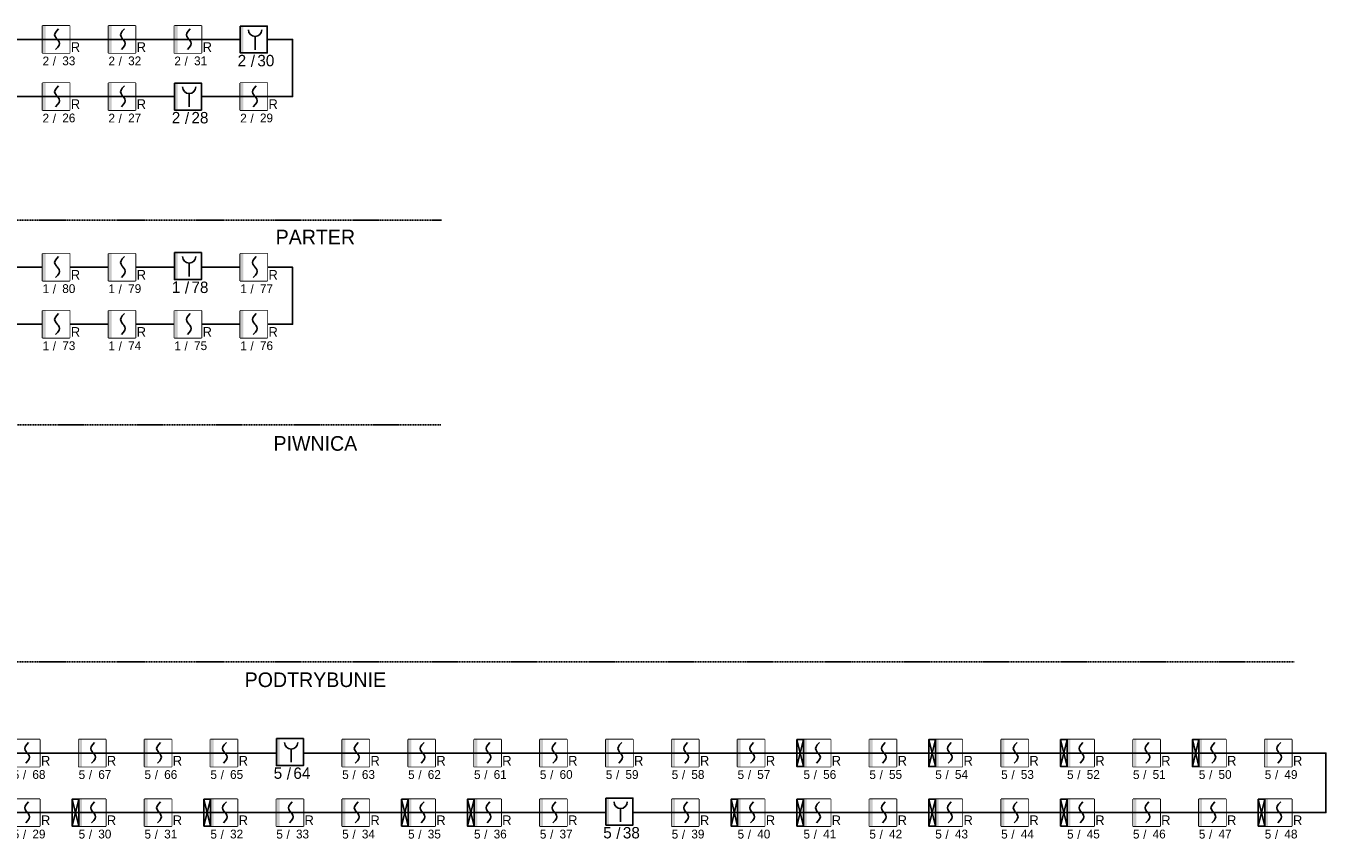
# Model space of a CAD drawing. Header units: millimetres. Extents: x -26513 to 76799, y 0 to 112149.
# Tile 8 of 98: x -5471 to -2511, y 73779 to 75635. Entities that reach past the tile are written whole.
import ezdxf
from ezdxf.enums import TextEntityAlignment as Align

# ---------------------------------------------------------------- set-up
doc = ezdxf.new("R2010")
doc.units = ezdxf.units.MM
doc.header["$LTSCALE"] = 2
doc.set_wipeout_variables(frame=1)
doc.linetypes.add('KRESKOWA', pattern=[19.05, 12.7, -6.35])
doc.layers.add('SIEMENS_czujki', color=1, linetype='Continuous')
doc.layers.add('ssp', color=1, linetype='Continuous')

# ---------------------------------------------------------------- blocks, each defined once
blk = doc.blocks.new('DUO')
at = {"color": 0}
blk.add_wipeout([(0, 61.4), (61.4, 61.4), (61.4, 0), (0, 0)], dxfattribs=at).dxf.layer = 'ssp'
at = {"layer": 'ssp'}
blk.add_lwpolyline([(0, 61.4), (61.4, 61.4), (61.4, 0), (0, 0)], close=True, dxfattribs=at)
blk.add_wipeout([(0, 61.4), (61.4, 61.4), (61.4, 0), (0, 0)]).dxf.layer = 'ssp'
h = blk.add_hatch(color=256, dxfattribs=at)
h.set_gradient(color1=(255, 0, 0), color2=(224, 0, 0), one_color=1, name='INVSPHERICAL')
h.paths.add_polyline_path([(7.2, 30.7), (7.2, 61.4), (0, 61.4), (0, 30.7)])
h.paths.add_polyline_path([(7.2, 0), (7.2, 30.7), (0, 30.7), (0, 0)])
for p, q in [((27.4, 41.5), (28.4, 45.4)), ((28.4, 37.6), (27.4, 41.5)), ((28.4, 45.4), (31.3, 49.9)), ((30.6, 34.3), (28.4, 37.6)), ((31.3, 33.1), (30.6, 34.3)), ((31.3, 49.9), (36.1, 55.2)), ((32.8, 31.4), (31.3, 33.1)), ((32.8, 31.4), (34.4, 29.7)), ((34.4, 29.7), (35.1, 28.6)), ((34.4, 13), (29.5, 7.6)), ((37.3, 17.4), (34.4, 13)), ((35.1, 28.6), (37.3, 25.3)), ((37.3, 25.3), (38.2, 21.3)), ((38.2, 21.3), (37.3, 17.4))]:
    blk.add_line(p, q, dxfattribs=at)
blk.add_text('R', height=22, dxfattribs=at).set_placement((64.1, 2.4))
at = {"layer": 'ssp', "flags": 8}
blk.add_attdef('PETLA', text='', height=20, dxfattribs=at).set_placement((14.7, -8.3), align=Align.TOP_RIGHT)
for tag, p in [('/', (23, -9)), ('ADRES', (44.6, -8))]:
    blk.add_attdef(tag, text='', height=20, dxfattribs=at).set_placement(p, align=Align.TOP_LEFT)
blk = doc.blocks.new('ROP')
blk.add_wipeout([(-15.4, 76.7), (76.7, 76.7), (76.7, -15.4), (-15.4, -15.4)]).dxf.layer = 'ssp'
at = {"layer": 'ssp'}
h = blk.add_hatch(color=256, dxfattribs=at)
h.set_gradient(color1=(255, 0, 0), color2=(224, 0, 0), one_color=1, name='INVSPHERICAL')
h.paths.add_polyline_path([(-4.6, 30.7), (-4.6, 76.7), (-15.4, 76.7), (-15.4, 30.7)])
h.paths.add_polyline_path([(-4.6, -15.4), (-4.6, 30.7), (-15.4, 30.7), (-15.4, -15.4)])
blk.add_line((35, 41), (35, -4.1), dxfattribs=at)
blk.add_lwpolyline([(-15.4, 76.7), (76.7, 76.7), (76.7, -15.4), (-15.4, -15.4)], close=True, dxfattribs=at)
blk.add_arc((35, 63.6), 22.6, 180, 0, dxfattribs=at)
blk.add_text('/', height=39, dxfattribs=at).set_placement((27.4, -42.4), align=Align.MIDDLE)
at = {"layer": 'ssp', "flags": 8}
blk.add_attdef('PETLA', text='', height=39, dxfattribs=at).set_placement((4.5, -21.7), align=Align.TOP_RIGHT)
blk.add_attdef('ADRES', text='', height=39, dxfattribs=at).set_placement((42.6, -22), align=Align.TOP_LEFT)

msp = doc.modelspace()

# ---------------------------------------------------------------- linework, layer by layer
at = {"layer": 'ssp', "color": 0, "linetype": 'KRESKOWA', "ltscale": 0.1}
for p, q in [((-9488.2, 75192.7), (-4525.1, 75192.7)), ((-9355.8, 74726.5), (-4525.1, 74726.5)), ((-9488.2, 74187.1), (-2583.9, 74187.1))]:
    msp.add_line(p, q, dxfattribs=at)
at = {"layer": 'ssp'}
msp.add_lwpolyline([(-6721.2, 74955.8), (-4863.6, 74955.8), (-4863.6, 75085.8), (-9766.7, 75085.8), (-9766.7, 74739.3), (-10267.2, 74739.3)], dxfattribs=at)

# ---------------------------------------------------------------- block references
at = {"layer": 'SIEMENS_czujki'}
ref = msp.add_blockref('DUO', (-5432.7, 75573.8), dxfattribs=at)
ref.add_attrib('PETLA', '2', dxfattribs={"layer": 'ssp', "height": 20}).set_placement((-5418, 75565.5), align=Align.TOP_RIGHT)
ref.add_attrib('ADRES', '33', dxfattribs={"layer": 'ssp', "height": 20}).set_placement((-5388, 75565.8), align=Align.TOP_LEFT)
ref.add_attrib('/', '/', dxfattribs={"layer": 'ssp', "height": 20}).set_placement((-5409.7, 75564.8), align=Align.TOP_LEFT)
ref = msp.add_blockref('DUO', (-5282.7, 75573.8), dxfattribs=at)
ref.add_attrib('PETLA', '2', dxfattribs={"layer": 'ssp', "height": 20}).set_placement((-5268, 75565.5), align=Align.TOP_RIGHT)
ref.add_attrib('ADRES', '32', dxfattribs={"layer": 'ssp', "height": 20}).set_placement((-5238, 75565.8), align=Align.TOP_LEFT)
ref.add_attrib('/', '/', dxfattribs={"layer": 'ssp', "height": 20}).set_placement((-5259.7, 75564.8), align=Align.TOP_LEFT)
ref = msp.add_blockref('DUO', (-5132.7, 75573.8), dxfattribs=at)
ref.add_attrib('PETLA', '2', dxfattribs={"layer": 'ssp', "height": 20}).set_placement((-5118, 75565.5), align=Align.TOP_RIGHT)
ref.add_attrib('ADRES', '31', dxfattribs={"layer": 'ssp', "height": 20}).set_placement((-5088, 75565.8), align=Align.TOP_LEFT)
ref.add_attrib('/', '/', dxfattribs={"layer": 'ssp', "height": 20}).set_placement((-5109.7, 75564.8), align=Align.TOP_LEFT)
ref = msp.add_blockref('DUO', (-5432.7, 75443.8), dxfattribs=at)
ref.add_attrib('PETLA', '2', dxfattribs={"layer": 'ssp', "height": 20}).set_placement((-5418, 75435.5), align=Align.TOP_RIGHT)
ref.add_attrib('ADRES', '26', dxfattribs={"layer": 'ssp', "height": 20}).set_placement((-5388, 75435.8), align=Align.TOP_LEFT)
ref.add_attrib('/', '/', dxfattribs={"layer": 'ssp', "height": 20}).set_placement((-5409.7, 75434.8), align=Align.TOP_LEFT)
ref = msp.add_blockref('DUO', (-5282.7, 75443.8), dxfattribs=at)
ref.add_attrib('PETLA', '2', dxfattribs={"layer": 'ssp', "height": 20}).set_placement((-5268, 75435.5), align=Align.TOP_RIGHT)
ref.add_attrib('ADRES', '27', dxfattribs={"layer": 'ssp', "height": 20}).set_placement((-5238, 75435.8), align=Align.TOP_LEFT)
ref.add_attrib('/', '/', dxfattribs={"layer": 'ssp', "height": 20}).set_placement((-5259.7, 75434.8), align=Align.TOP_LEFT)
ref = msp.add_blockref('DUO', (-4982.7, 75443.8), dxfattribs=at)
ref.add_attrib('PETLA', '2', dxfattribs={"layer": 'ssp', "height": 20}).set_placement((-4968, 75435.5), align=Align.TOP_RIGHT)
ref.add_attrib('ADRES', '29', dxfattribs={"layer": 'ssp', "height": 20}).set_placement((-4938, 75435.8), align=Align.TOP_LEFT)
ref.add_attrib('/', '/', dxfattribs={"layer": 'ssp', "height": 20}).set_placement((-4959.7, 75434.8), align=Align.TOP_LEFT)
ref = msp.add_blockref('DUO', (-5500.6, 73948.5), dxfattribs=at)
ref.add_attrib('PETLA', '5', dxfattribs={"layer": 'ssp', "height": 20}).set_placement((-5485.9, 73940.2), align=Align.TOP_RIGHT)
ref.add_attrib('ADRES', '68', dxfattribs={"layer": 'ssp', "height": 20}).set_placement((-5456, 73940.5), align=Align.TOP_LEFT)
ref.add_attrib('/', '/', dxfattribs={"layer": 'ssp', "height": 20}).set_placement((-5477.6, 73939.5), align=Align.TOP_LEFT)
ref = msp.add_blockref('DUO', (-5350.6, 73948.5), dxfattribs=at)
ref.add_attrib('PETLA', '5', dxfattribs={"layer": 'ssp', "height": 20}).set_placement((-5335.9, 73940.2), align=Align.TOP_RIGHT)
ref.add_attrib('ADRES', '67', dxfattribs={"layer": 'ssp', "height": 20}).set_placement((-5306, 73940.5), align=Align.TOP_LEFT)
ref.add_attrib('/', '/', dxfattribs={"layer": 'ssp', "height": 20}).set_placement((-5327.6, 73939.5), align=Align.TOP_LEFT)
ref = msp.add_blockref('DUO', (-5200.6, 73948.5), dxfattribs=at)
ref.add_attrib('PETLA', '5', dxfattribs={"layer": 'ssp', "height": 20}).set_placement((-5185.9, 73940.2), align=Align.TOP_RIGHT)
ref.add_attrib('ADRES', '66', dxfattribs={"layer": 'ssp', "height": 20}).set_placement((-5156, 73940.5), align=Align.TOP_LEFT)
ref.add_attrib('/', '/', dxfattribs={"layer": 'ssp', "height": 20}).set_placement((-5177.6, 73939.5), align=Align.TOP_LEFT)
ref = msp.add_blockref('DUO', (-5050.6, 73948.5), dxfattribs=at)
ref.add_attrib('PETLA', '5', dxfattribs={"layer": 'ssp', "height": 20}).set_placement((-5035.9, 73940.2), align=Align.TOP_RIGHT)
ref.add_attrib('ADRES', '65', dxfattribs={"layer": 'ssp', "height": 20}).set_placement((-5006, 73940.5), align=Align.TOP_LEFT)
ref.add_attrib('/', '/', dxfattribs={"layer": 'ssp', "height": 20}).set_placement((-5027.6, 73939.5), align=Align.TOP_LEFT)
ref = msp.add_blockref('DUO', (-4750.6, 73948.5), dxfattribs=at)
ref.add_attrib('PETLA', '5', dxfattribs={"layer": 'ssp', "height": 20}).set_placement((-4735.9, 73940.2), align=Align.TOP_RIGHT)
ref.add_attrib('ADRES', '63', dxfattribs={"layer": 'ssp', "height": 20}).set_placement((-4706, 73940.5), align=Align.TOP_LEFT)
ref.add_attrib('/', '/', dxfattribs={"layer": 'ssp', "height": 20}).set_placement((-4727.6, 73939.5), align=Align.TOP_LEFT)
ref = msp.add_blockref('DUO', (-4600.6, 73948.5), dxfattribs=at)
ref.add_attrib('PETLA', '5', dxfattribs={"layer": 'ssp', "height": 20}).set_placement((-4585.9, 73940.2), align=Align.TOP_RIGHT)
ref.add_attrib('ADRES', '62', dxfattribs={"layer": 'ssp', "height": 20}).set_placement((-4556, 73940.5), align=Align.TOP_LEFT)
ref.add_attrib('/', '/', dxfattribs={"layer": 'ssp', "height": 20}).set_placement((-4577.6, 73939.5), align=Align.TOP_LEFT)
ref = msp.add_blockref('DUO', (-4450.6, 73948.5), dxfattribs=at)
ref.add_attrib('PETLA', '5', dxfattribs={"layer": 'ssp', "height": 20}).set_placement((-4435.9, 73940.2), align=Align.TOP_RIGHT)
ref.add_attrib('ADRES', '61', dxfattribs={"layer": 'ssp', "height": 20}).set_placement((-4406, 73940.5), align=Align.TOP_LEFT)
ref.add_attrib('/', '/', dxfattribs={"layer": 'ssp', "height": 20}).set_placement((-4427.6, 73939.5), align=Align.TOP_LEFT)
ref = msp.add_blockref('DUO', (-4300.6, 73948.5), dxfattribs=at)
ref.add_attrib('PETLA', '5', dxfattribs={"layer": 'ssp', "height": 20}).set_placement((-4285.9, 73940.2), align=Align.TOP_RIGHT)
ref.add_attrib('ADRES', '60', dxfattribs={"layer": 'ssp', "height": 20}).set_placement((-4256, 73940.5), align=Align.TOP_LEFT)
ref.add_attrib('/', '/', dxfattribs={"layer": 'ssp', "height": 20}).set_placement((-4277.6, 73939.5), align=Align.TOP_LEFT)
ref = msp.add_blockref('DUO', (-4150.6, 73948.5), dxfattribs=at)
ref.add_attrib('PETLA', '5', dxfattribs={"layer": 'ssp', "height": 20}).set_placement((-4135.9, 73940.2), align=Align.TOP_RIGHT)
ref.add_attrib('ADRES', '59', dxfattribs={"layer": 'ssp', "height": 20}).set_placement((-4106, 73940.5), align=Align.TOP_LEFT)
ref.add_attrib('/', '/', dxfattribs={"layer": 'ssp', "height": 20}).set_placement((-4127.6, 73939.5), align=Align.TOP_LEFT)
ref = msp.add_blockref('DUO', (-4000.6, 73948.5), dxfattribs=at)
ref.add_attrib('PETLA', '5', dxfattribs={"layer": 'ssp', "height": 20}).set_placement((-3985.9, 73940.2), align=Align.TOP_RIGHT)
ref.add_attrib('ADRES', '58', dxfattribs={"layer": 'ssp', "height": 20}).set_placement((-3956, 73940.5), align=Align.TOP_LEFT)
ref.add_attrib('/', '/', dxfattribs={"layer": 'ssp', "height": 20}).set_placement((-3977.6, 73939.5), align=Align.TOP_LEFT)
ref = msp.add_blockref('DUO', (-3850.6, 73948.5), dxfattribs=at)
ref.add_attrib('PETLA', '5', dxfattribs={"layer": 'ssp', "height": 20}).set_placement((-3835.9, 73940.2), align=Align.TOP_RIGHT)
ref.add_attrib('ADRES', '57', dxfattribs={"layer": 'ssp', "height": 20}).set_placement((-3806, 73940.5), align=Align.TOP_LEFT)
ref.add_attrib('/', '/', dxfattribs={"layer": 'ssp', "height": 20}).set_placement((-3827.6, 73939.5), align=Align.TOP_LEFT)
ref = msp.add_blockref('DUO', (-3700.6, 73948.5), dxfattribs=at)
ref.add_attrib('PETLA', '5', dxfattribs={"layer": 'ssp', "height": 20}).set_placement((-3685.9, 73940.2), align=Align.TOP_RIGHT)
ref.add_attrib('ADRES', '56', dxfattribs={"layer": 'ssp', "height": 20}).set_placement((-3656, 73940.5), align=Align.TOP_LEFT)
ref.add_attrib('/', '/', dxfattribs={"layer": 'ssp', "height": 20}).set_placement((-3677.6, 73939.5), align=Align.TOP_LEFT)
ref = msp.add_blockref('DUO', (-3550.6, 73948.5), dxfattribs=at)
ref.add_attrib('PETLA', '5', dxfattribs={"layer": 'ssp', "height": 20}).set_placement((-3535.9, 73940.2), align=Align.TOP_RIGHT)
ref.add_attrib('ADRES', '55', dxfattribs={"layer": 'ssp', "height": 20}).set_placement((-3506, 73940.5), align=Align.TOP_LEFT)
ref.add_attrib('/', '/', dxfattribs={"layer": 'ssp', "height": 20}).set_placement((-3527.6, 73939.5), align=Align.TOP_LEFT)
ref = msp.add_blockref('DUO', (-3400.6, 73948.5), dxfattribs=at)
ref.add_attrib('PETLA', '5', dxfattribs={"layer": 'ssp', "height": 20}).set_placement((-3385.9, 73940.2), align=Align.TOP_RIGHT)
ref.add_attrib('ADRES', '54', dxfattribs={"layer": 'ssp', "height": 20}).set_placement((-3356, 73940.5), align=Align.TOP_LEFT)
ref.add_attrib('/', '/', dxfattribs={"layer": 'ssp', "height": 20}).set_placement((-3377.6, 73939.5), align=Align.TOP_LEFT)
ref = msp.add_blockref('DUO', (-3250.6, 73948.5), dxfattribs=at)
ref.add_attrib('PETLA', '5', dxfattribs={"layer": 'ssp', "height": 20}).set_placement((-3235.9, 73940.2), align=Align.TOP_RIGHT)
ref.add_attrib('ADRES', '53', dxfattribs={"layer": 'ssp', "height": 20}).set_placement((-3206, 73940.5), align=Align.TOP_LEFT)
ref.add_attrib('/', '/', dxfattribs={"layer": 'ssp', "height": 20}).set_placement((-3227.6, 73939.5), align=Align.TOP_LEFT)
ref = msp.add_blockref('DUO', (-3100.6, 73948.5), dxfattribs=at)
ref.add_attrib('PETLA', '5', dxfattribs={"layer": 'ssp', "height": 20}).set_placement((-3085.9, 73940.2), align=Align.TOP_RIGHT)
ref.add_attrib('ADRES', '52', dxfattribs={"layer": 'ssp', "height": 20}).set_placement((-3056, 73940.5), align=Align.TOP_LEFT)
ref.add_attrib('/', '/', dxfattribs={"layer": 'ssp', "height": 20}).set_placement((-3077.6, 73939.5), align=Align.TOP_LEFT)
ref = msp.add_blockref('DUO', (-2950.6, 73948.5), dxfattribs=at)
ref.add_attrib('PETLA', '5', dxfattribs={"layer": 'ssp', "height": 20}).set_placement((-2935.9, 73940.2), align=Align.TOP_RIGHT)
ref.add_attrib('ADRES', '51', dxfattribs={"layer": 'ssp', "height": 20}).set_placement((-2906, 73940.5), align=Align.TOP_LEFT)
ref.add_attrib('/', '/', dxfattribs={"layer": 'ssp', "height": 20}).set_placement((-2927.6, 73939.5), align=Align.TOP_LEFT)
ref = msp.add_blockref('DUO', (-2800.6, 73948.5), dxfattribs=at)
ref.add_attrib('PETLA', '5', dxfattribs={"layer": 'ssp', "height": 20}).set_placement((-2785.9, 73940.2), align=Align.TOP_RIGHT)
ref.add_attrib('ADRES', '50', dxfattribs={"layer": 'ssp', "height": 20}).set_placement((-2756, 73940.5), align=Align.TOP_LEFT)
ref.add_attrib('/', '/', dxfattribs={"layer": 'ssp', "height": 20}).set_placement((-2777.6, 73939.5), align=Align.TOP_LEFT)
ref = msp.add_blockref('DUO', (-2650.6, 73948.5), dxfattribs=at)
ref.add_attrib('PETLA', '5', dxfattribs={"layer": 'ssp', "height": 20}).set_placement((-2635.9, 73940.2), align=Align.TOP_RIGHT)
ref.add_attrib('ADRES', '49', dxfattribs={"layer": 'ssp', "height": 20}).set_placement((-2606, 73940.5), align=Align.TOP_LEFT)
ref.add_attrib('/', '/', dxfattribs={"layer": 'ssp', "height": 20}).set_placement((-2627.6, 73939.5), align=Align.TOP_LEFT)
ref = msp.add_blockref('DUO', (-5500.6, 73812.9), dxfattribs=at)
ref.add_attrib('PETLA', '5', dxfattribs={"layer": 'ssp', "height": 20}).set_placement((-5485.9, 73804.6), align=Align.TOP_RIGHT)
ref.add_attrib('ADRES', '29', dxfattribs={"layer": 'ssp', "height": 20}).set_placement((-5456, 73804.9), align=Align.TOP_LEFT)
ref.add_attrib('/', '/', dxfattribs={"layer": 'ssp', "height": 20}).set_placement((-5477.6, 73803.9), align=Align.TOP_LEFT)
ref = msp.add_blockref('DUO', (-5350.6, 73812.9), dxfattribs=at)
ref.add_attrib('PETLA', '5', dxfattribs={"layer": 'ssp', "height": 20}).set_placement((-5335.9, 73804.6), align=Align.TOP_RIGHT)
ref.add_attrib('ADRES', '30', dxfattribs={"layer": 'ssp', "height": 20}).set_placement((-5306, 73804.9), align=Align.TOP_LEFT)
ref.add_attrib('/', '/', dxfattribs={"layer": 'ssp', "height": 20}).set_placement((-5327.6, 73803.9), align=Align.TOP_LEFT)
ref = msp.add_blockref('DUO', (-5200.6, 73812.9), dxfattribs=at)
ref.add_attrib('PETLA', '5', dxfattribs={"layer": 'ssp', "height": 20}).set_placement((-5185.9, 73804.6), align=Align.TOP_RIGHT)
ref.add_attrib('ADRES', '31', dxfattribs={"layer": 'ssp', "height": 20}).set_placement((-5156, 73804.9), align=Align.TOP_LEFT)
ref.add_attrib('/', '/', dxfattribs={"layer": 'ssp', "height": 20}).set_placement((-5177.6, 73803.9), align=Align.TOP_LEFT)
ref = msp.add_blockref('DUO', (-5050.6, 73812.9), dxfattribs=at)
ref.add_attrib('PETLA', '5', dxfattribs={"layer": 'ssp', "height": 20}).set_placement((-5035.9, 73804.6), align=Align.TOP_RIGHT)
ref.add_attrib('ADRES', '32', dxfattribs={"layer": 'ssp', "height": 20}).set_placement((-5006, 73804.9), align=Align.TOP_LEFT)
ref.add_attrib('/', '/', dxfattribs={"layer": 'ssp', "height": 20}).set_placement((-5027.6, 73803.9), align=Align.TOP_LEFT)
ref = msp.add_blockref('DUO', (-4900.6, 73812.9), dxfattribs=at)
ref.add_attrib('PETLA', '5', dxfattribs={"layer": 'ssp', "height": 20}).set_placement((-4885.9, 73804.6), align=Align.TOP_RIGHT)
ref.add_attrib('ADRES', '33', dxfattribs={"layer": 'ssp', "height": 20}).set_placement((-4856, 73804.9), align=Align.TOP_LEFT)
ref.add_attrib('/', '/', dxfattribs={"layer": 'ssp', "height": 20}).set_placement((-4877.6, 73803.9), align=Align.TOP_LEFT)
ref = msp.add_blockref('DUO', (-4750.6, 73812.9), dxfattribs=at)
ref.add_attrib('PETLA', '5', dxfattribs={"layer": 'ssp', "height": 20}).set_placement((-4735.9, 73804.6), align=Align.TOP_RIGHT)
ref.add_attrib('ADRES', '34', dxfattribs={"layer": 'ssp', "height": 20}).set_placement((-4706, 73804.9), align=Align.TOP_LEFT)
ref.add_attrib('/', '/', dxfattribs={"layer": 'ssp', "height": 20}).set_placement((-4727.6, 73803.9), align=Align.TOP_LEFT)
ref = msp.add_blockref('DUO', (-4600.6, 73812.9), dxfattribs=at)
ref.add_attrib('PETLA', '5', dxfattribs={"layer": 'ssp', "height": 20}).set_placement((-4585.9, 73804.6), align=Align.TOP_RIGHT)
ref.add_attrib('ADRES', '35', dxfattribs={"layer": 'ssp', "height": 20}).set_placement((-4556, 73804.9), align=Align.TOP_LEFT)
ref.add_attrib('/', '/', dxfattribs={"layer": 'ssp', "height": 20}).set_placement((-4577.6, 73803.9), align=Align.TOP_LEFT)
ref = msp.add_blockref('DUO', (-4450.6, 73812.9), dxfattribs=at)
ref.add_attrib('PETLA', '5', dxfattribs={"layer": 'ssp', "height": 20}).set_placement((-4435.9, 73804.6), align=Align.TOP_RIGHT)
ref.add_attrib('ADRES', '36', dxfattribs={"layer": 'ssp', "height": 20}).set_placement((-4406, 73804.9), align=Align.TOP_LEFT)
ref.add_attrib('/', '/', dxfattribs={"layer": 'ssp', "height": 20}).set_placement((-4427.6, 73803.9), align=Align.TOP_LEFT)
ref = msp.add_blockref('DUO', (-4300.6, 73812.9), dxfattribs=at)
ref.add_attrib('PETLA', '5', dxfattribs={"layer": 'ssp', "height": 20}).set_placement((-4285.9, 73804.6), align=Align.TOP_RIGHT)
ref.add_attrib('ADRES', '37', dxfattribs={"layer": 'ssp', "height": 20}).set_placement((-4256, 73804.9), align=Align.TOP_LEFT)
ref.add_attrib('/', '/', dxfattribs={"layer": 'ssp', "height": 20}).set_placement((-4277.6, 73803.9), align=Align.TOP_LEFT)
ref = msp.add_blockref('DUO', (-4000.6, 73812.9), dxfattribs=at)
ref.add_attrib('PETLA', '5', dxfattribs={"layer": 'ssp', "height": 20}).set_placement((-3985.9, 73804.6), align=Align.TOP_RIGHT)
ref.add_attrib('ADRES', '39', dxfattribs={"layer": 'ssp', "height": 20}).set_placement((-3956, 73804.9), align=Align.TOP_LEFT)
ref.add_attrib('/', '/', dxfattribs={"layer": 'ssp', "height": 20}).set_placement((-3977.6, 73803.9), align=Align.TOP_LEFT)
ref = msp.add_blockref('DUO', (-3850.6, 73812.9), dxfattribs=at)
ref.add_attrib('PETLA', '5', dxfattribs={"layer": 'ssp', "height": 20}).set_placement((-3835.9, 73804.6), align=Align.TOP_RIGHT)
ref.add_attrib('ADRES', '40', dxfattribs={"layer": 'ssp', "height": 20}).set_placement((-3806, 73804.9), align=Align.TOP_LEFT)
ref.add_attrib('/', '/', dxfattribs={"layer": 'ssp', "height": 20}).set_placement((-3827.6, 73803.9), align=Align.TOP_LEFT)
ref = msp.add_blockref('DUO', (-3700.6, 73812.9), dxfattribs=at)
ref.add_attrib('PETLA', '5', dxfattribs={"layer": 'ssp', "height": 20}).set_placement((-3685.9, 73804.6), align=Align.TOP_RIGHT)
ref.add_attrib('ADRES', '41', dxfattribs={"layer": 'ssp', "height": 20}).set_placement((-3656, 73804.9), align=Align.TOP_LEFT)
ref.add_attrib('/', '/', dxfattribs={"layer": 'ssp', "height": 20}).set_placement((-3677.6, 73803.9), align=Align.TOP_LEFT)
ref = msp.add_blockref('DUO', (-3550.6, 73812.9), dxfattribs=at)
ref.add_attrib('PETLA', '5', dxfattribs={"layer": 'ssp', "height": 20}).set_placement((-3535.9, 73804.6), align=Align.TOP_RIGHT)
ref.add_attrib('ADRES', '42', dxfattribs={"layer": 'ssp', "height": 20}).set_placement((-3506, 73804.9), align=Align.TOP_LEFT)
ref.add_attrib('/', '/', dxfattribs={"layer": 'ssp', "height": 20}).set_placement((-3527.6, 73803.9), align=Align.TOP_LEFT)
ref = msp.add_blockref('DUO', (-3400.6, 73812.9), dxfattribs=at)
ref.add_attrib('PETLA', '5', dxfattribs={"layer": 'ssp', "height": 20}).set_placement((-3385.9, 73804.6), align=Align.TOP_RIGHT)
ref.add_attrib('ADRES', '43', dxfattribs={"layer": 'ssp', "height": 20}).set_placement((-3356, 73804.9), align=Align.TOP_LEFT)
ref.add_attrib('/', '/', dxfattribs={"layer": 'ssp', "height": 20}).set_placement((-3377.6, 73803.9), align=Align.TOP_LEFT)
ref = msp.add_blockref('DUO', (-3250.6, 73812.9), dxfattribs=at)
ref.add_attrib('PETLA', '5', dxfattribs={"layer": 'ssp', "height": 20}).set_placement((-3235.9, 73804.6), align=Align.TOP_RIGHT)
ref.add_attrib('ADRES', '44', dxfattribs={"layer": 'ssp', "height": 20}).set_placement((-3206, 73804.9), align=Align.TOP_LEFT)
ref.add_attrib('/', '/', dxfattribs={"layer": 'ssp', "height": 20}).set_placement((-3227.6, 73803.9), align=Align.TOP_LEFT)
ref = msp.add_blockref('DUO', (-3100.6, 73812.9), dxfattribs=at)
ref.add_attrib('PETLA', '5', dxfattribs={"layer": 'ssp', "height": 20}).set_placement((-3085.9, 73804.6), align=Align.TOP_RIGHT)
ref.add_attrib('ADRES', '45', dxfattribs={"layer": 'ssp', "height": 20}).set_placement((-3056, 73804.9), align=Align.TOP_LEFT)
ref.add_attrib('/', '/', dxfattribs={"layer": 'ssp', "height": 20}).set_placement((-3077.6, 73803.9), align=Align.TOP_LEFT)
ref = msp.add_blockref('DUO', (-2950.6, 73812.9), dxfattribs=at)
ref.add_attrib('PETLA', '5', dxfattribs={"layer": 'ssp', "height": 20}).set_placement((-2935.9, 73804.6), align=Align.TOP_RIGHT)
ref.add_attrib('ADRES', '46', dxfattribs={"layer": 'ssp', "height": 20}).set_placement((-2906, 73804.9), align=Align.TOP_LEFT)
ref.add_attrib('/', '/', dxfattribs={"layer": 'ssp', "height": 20}).set_placement((-2927.6, 73803.9), align=Align.TOP_LEFT)
ref = msp.add_blockref('DUO', (-2800.6, 73812.9), dxfattribs=at)
ref.add_attrib('PETLA', '5', dxfattribs={"layer": 'ssp', "height": 20}).set_placement((-2785.9, 73804.6), align=Align.TOP_RIGHT)
ref.add_attrib('ADRES', '47', dxfattribs={"layer": 'ssp', "height": 20}).set_placement((-2756, 73804.9), align=Align.TOP_LEFT)
ref.add_attrib('/', '/', dxfattribs={"layer": 'ssp', "height": 20}).set_placement((-2777.6, 73803.9), align=Align.TOP_LEFT)
ref = msp.add_blockref('DUO', (-2650.6, 73812.9), dxfattribs=at)
ref.add_attrib('PETLA', '5', dxfattribs={"layer": 'ssp', "height": 20}).set_placement((-2635.9, 73804.6), align=Align.TOP_RIGHT)
ref.add_attrib('ADRES', '48', dxfattribs={"layer": 'ssp', "height": 20}).set_placement((-2606, 73804.9), align=Align.TOP_LEFT)
ref.add_attrib('/', '/', dxfattribs={"layer": 'ssp', "height": 20}).set_placement((-2627.6, 73803.9), align=Align.TOP_LEFT)

# ---------------------------------------------------------------- texts
at = {"layer": 'ssp', "color": 0, "char_height": 33.324, "attachment_point": 1}
for s, insert in [('\\pxqc;PARTER', (-4838.6, 75171.3)), ('\\pxqc;PIWNICA', (-4838.6, 74701.2)), ('\\pxqc;PODTRYBUNIE', (-4838.6, 74163))]:
    msp.add_mtext_dynamic_manual_height_columns(s, width=53.483, gutter_width=11.7, heights=[0], dxfattribs=dict(at, insert=insert))

# ---------------------------------------------------------------- next in the draw order: linework, layer by layer
at = {"layer": 'ssp'}
for p, q in [((-3715.6, 73948.5), (-3700.6, 74009.9)), ((-3715.6, 74009.9), (-3700.6, 73948.5)), ((-3415.6, 73948.5), (-3400.6, 74009.9)), ((-3415.6, 74009.9), (-3400.6, 73948.5)), ((-3115.6, 73948.5), (-3100.6, 74009.9)), ((-3115.6, 74009.9), (-3100.6, 73948.5)), ((-2815.6, 73948.5), (-2800.6, 74009.9)), ((-2815.6, 74009.9), (-2800.6, 73948.5)), ((-5365.6, 73812.9), (-5350.6, 73874.3)), ((-5365.6, 73874.3), (-5350.6, 73812.9)), ((-5065.6, 73812.9), (-5050.6, 73874.3)), ((-5065.6, 73874.3), (-5050.6, 73812.9)), ((-4615.6, 73812.9), (-4600.6, 73874.3)), ((-4615.6, 73874.3), (-4600.6, 73812.9)), ((-4465.6, 73812.9), (-4450.6, 73874.3)), ((-4465.6, 73874.3), (-4450.6, 73812.9)), ((-3865.6, 73812.9), (-3850.6, 73874.3)), ((-3865.6, 73874.3), (-3850.6, 73812.9)), ((-3715.6, 73812.9), (-3700.6, 73874.3)), ((-3715.6, 73874.3), (-3700.6, 73812.9)), ((-3415.6, 73812.9), (-3400.6, 73874.3)), ((-3415.6, 73874.3), (-3400.6, 73812.9)), ((-3115.6, 73812.9), (-3100.6, 73874.3)), ((-3115.6, 73874.3), (-3100.6, 73812.9)), ((-2665.6, 73812.9), (-2650.6, 73874.3)), ((-2665.6, 73874.3), (-2650.6, 73812.9))]:
    msp.add_line(p, q, dxfattribs=at)
for points in [[(-3700.6, 74009.9), (-3700.6, 73948.5), (-3715.6, 73948.5), (-3715.6, 74009.9)], [(-3400.6, 74009.9), (-3400.6, 73948.5), (-3415.6, 73948.5), (-3415.6, 74009.9)], [(-3100.6, 74009.9), (-3100.6, 73948.5), (-3115.6, 73948.5), (-3115.6, 74009.9)], [(-2800.6, 74009.9), (-2800.6, 73948.5), (-2815.6, 73948.5), (-2815.6, 74009.9)], [(-5350.6, 73874.3), (-5350.6, 73812.9), (-5365.6, 73812.9), (-5365.6, 73874.3)], [(-5050.6, 73874.3), (-5050.6, 73812.9), (-5065.6, 73812.9), (-5065.6, 73874.3)], [(-4600.6, 73874.3), (-4600.6, 73812.9), (-4615.6, 73812.9), (-4615.6, 73874.3)], [(-4450.6, 73874.3), (-4450.6, 73812.9), (-4465.6, 73812.9), (-4465.6, 73874.3)], [(-3850.6, 73874.3), (-3850.6, 73812.9), (-3865.6, 73812.9), (-3865.6, 73874.3)], [(-3700.6, 73874.3), (-3700.6, 73812.9), (-3715.6, 73812.9), (-3715.6, 73874.3)], [(-3400.6, 73874.3), (-3400.6, 73812.9), (-3415.6, 73812.9), (-3415.6, 73874.3)], [(-3100.6, 73874.3), (-3100.6, 73812.9), (-3115.6, 73812.9), (-3115.6, 73874.3)], [(-2650.6, 73874.3), (-2650.6, 73812.9), (-2665.6, 73812.9), (-2665.6, 73874.3)]]:
    msp.add_lwpolyline(points, close=True, dxfattribs=at)
at = {"layer": 'ssp', "ltscale": 5}
msp.add_lwpolyline([(-9639.1, 73843.6), (-2511.4, 73843.6), (-2511.4, 73979.2), (-9639.1, 73979.2)], dxfattribs=at)

# ---------------------------------------------------------------- next in the draw order: block references
at = {"layer": 'SIEMENS_czujki'}
ref = msp.add_blockref('DUO', (-5432.7, 75055.1), dxfattribs=at)
ref.add_attrib('PETLA', '1', dxfattribs={"layer": 'ssp', "height": 20}).set_placement((-5418, 75046.8), align=Align.TOP_RIGHT)
ref.add_attrib('ADRES', '80', dxfattribs={"layer": 'ssp', "height": 20}).set_placement((-5388, 75047.1), align=Align.TOP_LEFT)
ref.add_attrib('/', '/', dxfattribs={"layer": 'ssp', "height": 20}).set_placement((-5409.7, 75046.1), align=Align.TOP_LEFT)
ref = msp.add_blockref('DUO', (-5282.7, 75055.1), dxfattribs=at)
ref.add_attrib('PETLA', '1', dxfattribs={"layer": 'ssp', "height": 20}).set_placement((-5268, 75046.8), align=Align.TOP_RIGHT)
ref.add_attrib('ADRES', '79', dxfattribs={"layer": 'ssp', "height": 20}).set_placement((-5238, 75047.1), align=Align.TOP_LEFT)
ref.add_attrib('/', '/', dxfattribs={"layer": 'ssp', "height": 20}).set_placement((-5259.7, 75046.1), align=Align.TOP_LEFT)
ref = msp.add_blockref('DUO', (-4982.7, 75055.1), dxfattribs=at)
ref.add_attrib('PETLA', '1', dxfattribs={"layer": 'ssp', "height": 20}).set_placement((-4968, 75046.8), align=Align.TOP_RIGHT)
ref.add_attrib('ADRES', '77', dxfattribs={"layer": 'ssp', "height": 20}).set_placement((-4938, 75047.1), align=Align.TOP_LEFT)
ref.add_attrib('/', '/', dxfattribs={"layer": 'ssp', "height": 20}).set_placement((-4959.7, 75046.1), align=Align.TOP_LEFT)
ref = msp.add_blockref('DUO', (-5432.7, 74925.1), dxfattribs=at)
ref.add_attrib('PETLA', '1', dxfattribs={"layer": 'ssp', "height": 20}).set_placement((-5418, 74916.8), align=Align.TOP_RIGHT)
ref.add_attrib('ADRES', '73', dxfattribs={"layer": 'ssp', "height": 20}).set_placement((-5388, 74917.1), align=Align.TOP_LEFT)
ref.add_attrib('/', '/', dxfattribs={"layer": 'ssp', "height": 20}).set_placement((-5409.7, 74916.1), align=Align.TOP_LEFT)
ref = msp.add_blockref('DUO', (-5282.7, 74925.1), dxfattribs=at)
ref.add_attrib('PETLA', '1', dxfattribs={"layer": 'ssp', "height": 20}).set_placement((-5268, 74916.8), align=Align.TOP_RIGHT)
ref.add_attrib('ADRES', '74', dxfattribs={"layer": 'ssp', "height": 20}).set_placement((-5238, 74917.1), align=Align.TOP_LEFT)
ref.add_attrib('/', '/', dxfattribs={"layer": 'ssp', "height": 20}).set_placement((-5259.7, 74916.1), align=Align.TOP_LEFT)
ref = msp.add_blockref('DUO', (-5132.7, 74925.1), dxfattribs=at)
ref.add_attrib('PETLA', '1', dxfattribs={"layer": 'ssp', "height": 20}).set_placement((-5118, 74916.8), align=Align.TOP_RIGHT)
ref.add_attrib('ADRES', '75', dxfattribs={"layer": 'ssp', "height": 20}).set_placement((-5088, 74917.1), align=Align.TOP_LEFT)
ref.add_attrib('/', '/', dxfattribs={"layer": 'ssp', "height": 20}).set_placement((-5109.7, 74916.1), align=Align.TOP_LEFT)
ref = msp.add_blockref('DUO', (-4982.7, 74925.1), dxfattribs=at)
ref.add_attrib('PETLA', '1', dxfattribs={"layer": 'ssp', "height": 20}).set_placement((-4968, 74916.8), align=Align.TOP_RIGHT)
ref.add_attrib('ADRES', '76', dxfattribs={"layer": 'ssp', "height": 20}).set_placement((-4938, 74917.1), align=Align.TOP_LEFT)
ref.add_attrib('/', '/', dxfattribs={"layer": 'ssp', "height": 20}).set_placement((-4959.7, 74916.1), align=Align.TOP_LEFT)

# ---------------------------------------------------------------- next in the draw order: linework, layer by layer
at = {"layer": 'ssp'}
msp.add_lwpolyline([(-10267.2, 74771.1), (-9798.5, 74771.1), (-9798.5, 75474.5), (-4863.6, 75474.5), (-4863.6, 75604.5), (-7592.3, 75604.5)], dxfattribs=at)

# ---------------------------------------------------------------- next in the draw order: block references
at = {"layer": 'SIEMENS_czujki'}
ref = msp.add_blockref('ROP', (-4890.4, 73961.1), dxfattribs=dict(at, xscale=0.6671009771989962, yscale=0.6671009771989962, zscale=0.6671009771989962))
ref.add_attrib('PETLA', '5', dxfattribs={"layer": 'ssp', "height": 26}).set_placement((-4887.4, 73946.7), align=Align.TOP_RIGHT)
ref.add_attrib('ADRES', '64', dxfattribs={"layer": 'ssp', "height": 26.02}).set_placement((-4861.9, 73946.5), align=Align.TOP_LEFT)
ref = msp.add_blockref('ROP', (-4140.3, 73825.5), dxfattribs=dict(at, xscale=0.6671009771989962, yscale=0.6671009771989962, zscale=0.6671009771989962))
ref.add_attrib('PETLA', '5', dxfattribs={"layer": 'ssp', "height": 26}).set_placement((-4137.3, 73811), align=Align.TOP_RIGHT)
ref.add_attrib('ADRES', '38', dxfattribs={"layer": 'ssp', "height": 26.02}).set_placement((-4111.9, 73810.9), align=Align.TOP_LEFT)

# ---------------------------------------------------------------- next in the draw order: block references
ref = msp.add_blockref('ROP', (-4972.4, 75584), dxfattribs=dict(at, xscale=0.6671009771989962, yscale=0.6671009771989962, zscale=0.6671009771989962))
ref.add_attrib('PETLA', '2', dxfattribs={"layer": 'ssp', "height": 26}).set_placement((-4969.4, 75569.5), align=Align.TOP_RIGHT)
ref.add_attrib('ADRES', '30', dxfattribs={"layer": 'ssp', "height": 26.02}).set_placement((-4944, 75569.4), align=Align.TOP_LEFT)
ref = msp.add_blockref('ROP', (-5122.4, 75454), dxfattribs=dict(at, xscale=0.6671009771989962, yscale=0.6671009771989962, zscale=0.6671009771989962))
ref.add_attrib('PETLA', '2', dxfattribs={"layer": 'ssp', "height": 26}).set_placement((-5119.4, 75439.5), align=Align.TOP_RIGHT)
ref.add_attrib('ADRES', '28', dxfattribs={"layer": 'ssp', "height": 26.02}).set_placement((-5094, 75439.4), align=Align.TOP_LEFT)
ref = msp.add_blockref('ROP', (-5122.4, 75067.8), dxfattribs=dict(at, xscale=0.6671009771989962, yscale=0.6671009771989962, zscale=0.6671009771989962))
ref.add_attrib('PETLA', '1', dxfattribs={"layer": 'ssp', "height": 26}).set_placement((-5119.4, 75053.3), align=Align.TOP_RIGHT)
ref.add_attrib('ADRES', '78', dxfattribs={"layer": 'ssp', "height": 26.02}).set_placement((-5094, 75053.1), align=Align.TOP_LEFT)

doc.saveas('drawing.dxf')
